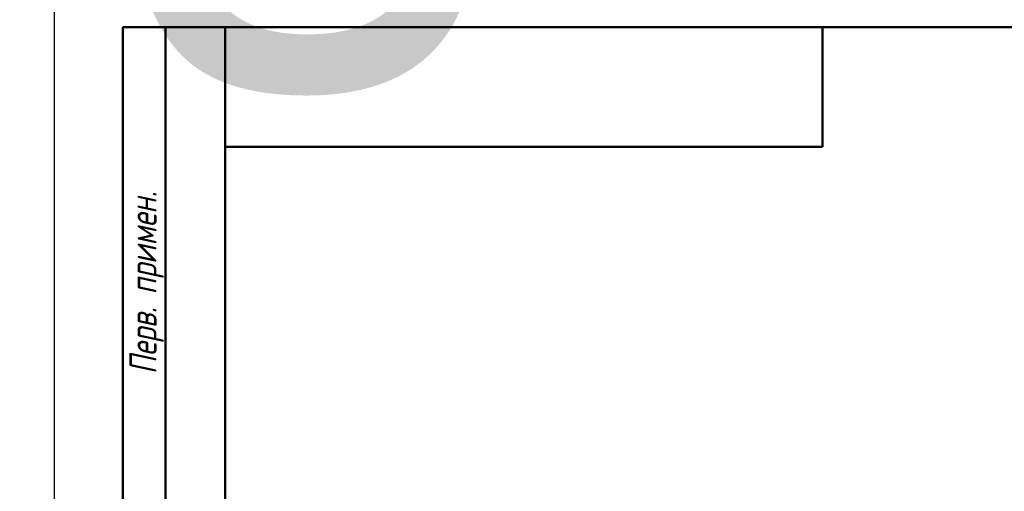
# Model space of a CAD drawing. Header units: millimetres. Extents: x -119 to 738, y -69 to 356.
# Tile 14 of 19: x -4 to 111, y 238 to 293. Entities that reach past the tile are written whole.
import ezdxf
from ezdxf.enums import TextEntityAlignment as Align

# ---------------------------------------------------------------- set-up
doc = ezdxf.new("R2018")
doc.units = ezdxf.units.MM
for name, color, linetype, lineweight in [('Кромка (ГОСТ)', 7, 'Continuous', 50), ('Обозначение (ГОСТ)', 7, 'Continuous', 25), ('Эскизная геометрия (ГОСТ)', 7, 'Continuous', 50)]:
    doc.layers.add(name, color=color, linetype=linetype, lineweight=lineweight)
doc.styles.get("Standard").update_dxf_attribs({"font": 'GOST Common Italic.ttf'})
doc.styles.add('Альтернативный текст (ГОСТ)', font='txt', dxfattribs={"width": 0.8})

# ---------------------------------------------------------------- blocks, each defined once
blk = doc.blocks.new('ГОСТ - Доп. графы 2')
at = {"layer": 'Эскизная геометрия (ГОСТ)'}
for p, q in [((-12, 0), (-12, 120)), ((-12, 120), (0, 120)), ((-7, 0), (-7, 120)), ((-12, 60), (0, 60)), ((0, 0), (-12, 0))]:
    blk.add_line(p, q, dxfattribs=at)
at = {"layer": 'Обозначение (ГОСТ)', "char_height": 3.17, "attachment_point": 5, "rotation": 90, "style": 'Альтернативный текст (ГОСТ)'}
for s, insert, width in [('\\fGOST Common|b0|i1;\\H3.1700;Перв. примен.', (-9.19, 90.05), 60.0143), ('\\fGOST Common|b0|i1;\\H3.1700;Справ. №', (-9.1, 30), 59.9357)]:
    blk.add_mtext(s, dxfattribs=dict(at, insert=insert, width=width))
at = {"layer": 'Обозначение (ГОСТ)', "lineweight": 30, "width": 0.8, "flags": 17}
for tag, p in [('Первичная_применяемость', (-3.65, 90.03)), ('Справочный_номер', (-3.55, 30.02))]:
    blk.add_attdef(tag, text='', height=3.17, rotation=90, dxfattribs=at).set_placement(p, align=Align.MIDDLE_CENTER)
blk = doc.blocks.new('ГОСТ - Доп. графы 3')
at = {"layer": 'Эскизная геометрия (ГОСТ)'}
for p, q in [((0, 0), (70, 0)), ((70, 0), (70, -14)), ((70, -14), (0, -14))]:
    blk.add_line(p, q, dxfattribs=at)
at = {"layer": 'Обозначение (ГОСТ)', "lineweight": 30, "width": 0.8}
blk.add_attdef('ОБОЗНАЧЕНИЕ', text='', height=5, rotation=180, dxfattribs=at).set_placement((34.94, -6.97), align=Align.MIDDLE_CENTER)
blk = doc.blocks.new('Рамки ГОСТ_ граница 297x210')
at = {"layer": 'Кромка (ГОСТ)', "lineweight": 25}
blk.add_line((0, 0), (0, 297), dxfattribs=at)
at = {"layer": 'Кромка (ГОСТ)'}
for p, q in [((205, 292), (20, 292)), ((20, 292), (20, 5))]:
    blk.add_line(p, q, dxfattribs=at)

msp = doc.modelspace()

# ---------------------------------------------------------------- block references
ref = msp.add_blockref('ГОСТ - Доп. графы 3', (20, 292))
lines = msp.add_mtext('\\W0.8000;SC11 ', dxfattribs={"layer": 'Обозначение (ГОСТ)', "insert": (54.942, 285.032), "char_height": 70.12484, "attachment_point": 1, "rotation": 180})
ref.add_attrib('ОБОЗНАЧЕНИЕ', '', (54.942, 285.032)).embed_mtext(lines)
for name, p in [('Рамки ГОСТ_ граница 297x210', (0, 0)), ('ГОСТ - Доп. графы 2', (20, 172))]:
    msp.add_blockref(name, p)

doc.saveas('drawing.dxf')
